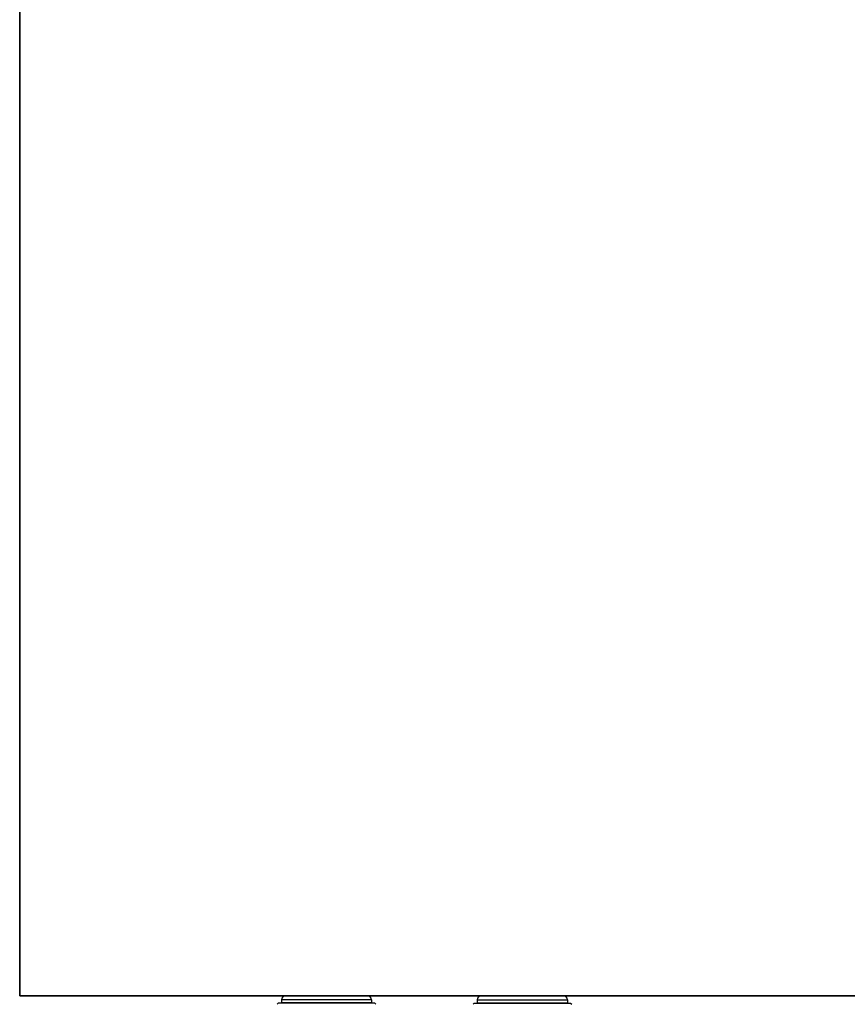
# Model space of a CAD drawing. Header units: millimetres. Extents: x -727 to 69715, y -15705 to 98123.
# Tile 88 of 256: x 25083 to 25294, y -12717 to -12466. Entities that reach past the tile are written whole.
import ezdxf

# ---------------------------------------------------------------- set-up
doc = ezdxf.new("R2010")
doc.units = ezdxf.units.MM
doc.layers.add('UT_ZAŘÍZENÍ - OT', color=3, linetype='Continuous', lineweight=35)

msp = doc.modelspace()

# ---------------------------------------------------------------- linework, layer by layer
at = {"color": 0, "linetype": 'Continuous'}
for p, q in [((25172.5, -12715.96), (25149.5, -12715.96)), ((25149.5, -12715.96), (25149.5, -12716.66)), ((25171.4, -12714.86), (25150.6, -12714.86)), ((25172.5, -12715.96), (25172.5, -12716.66)), ((25199.5, -12715.96), (25199.5, -12716.66)), ((25199.5, -12715.96), (25222.5, -12715.96)), ((25200.6, -12714.86), (25221.4, -12714.86)), ((25222.5, -12715.96), (25222.5, -12716.66)), ((25148.7, -12716.76), (25148.4, -12717.06)), ((25173.3, -12716.76), (25148.7, -12716.76)), ((25172.5, -12716.66), (25149.5, -12716.66)), ((25173.3, -12716.76), (25173.6, -12717.06)), ((25198.7, -12716.76), (25198.4, -12717.06)), ((25198.7, -12716.76), (25223.3, -12716.76)), ((25199.5, -12716.66), (25222.5, -12716.66)), ((25223.3, -12716.76), (25223.6, -12717.06))]:
    msp.add_line(p, q, dxfattribs=at)
for centre, start, end in [((25150.6, -12715.96), 90, 180), ((25171.4, -12715.96), 0, 90), ((25200.6, -12715.96), 90, 180), ((25221.4, -12715.96), 0, 90), ((25150.6, -12716.66), 180, 185.2187), ((25171.4, -12716.66), 354.7813, 0), ((25200.6, -12716.66), 180, 185.2187), ((25221.4, -12716.66), 354.7813, 0)]:
    msp.add_arc(centre, 1.1, start, end, dxfattribs=at)
at = {"layer": 'UT_ZAŘÍZENÍ - OT', "linetype": 'Continuous'}
for p, q in [((25082.69, -12214.86), (25082.69, -12714.86)), ((25082.69, -12714.86), (26882.69, -12714.86))]:
    msp.add_line(p, q, dxfattribs=at)

doc.saveas('drawing.dxf')
